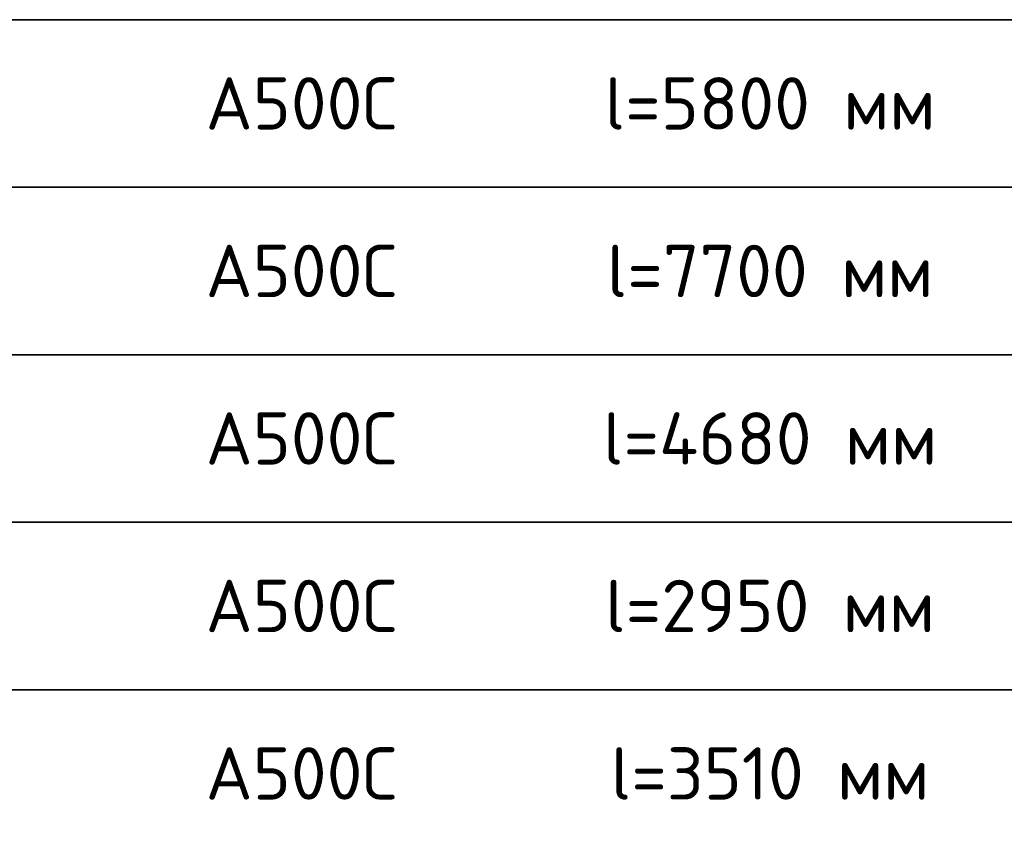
# Model space of a CAD drawing. Header units: metres. Extents: x -38 to 114, y -15 to 21.
# Tile 52 of 244: x 85.23 to 87.58, y -8.06 to -6.09. Entities that reach past the tile are written whole.
import ezdxf

# ---------------------------------------------------------------- set-up
doc = ezdxf.new("R2010")
doc.units = ezdxf.units.M
doc.styles.add('ISOCPEUR', font='txt')

msp = doc.modelspace()

# ---------------------------------------------------------------- linework, layer by layer
at = {"color": 7, "linetype": 'Continuous', "lineweight": 13, "transparency": 33554687}
for p, q in [((89.9614, -6.0927), (80.7114, -6.0927)), ((89.9614, -6.4927), (80.7114, -6.4927)), ((89.9614, -6.8927), (80.7114, -6.8927)), ((89.9614, -7.2927), (80.7114, -7.2927)), ((89.9614, -7.6927), (80.7114, -7.6927))]:
    msp.add_line(p, q, dxfattribs=at)
at = {"color": 7, "linetype": 'Continuous', "lineweight": 35, "transparency": 33554687}
for p, q in [((80.7114, -6.0927), (89.9614, -6.0927)), ((89.9614, -6.0927), (80.7114, -6.0927)), ((80.7114, -6.4927), (89.9614, -6.4927)), ((89.9614, -6.4927), (80.7114, -6.4927)), ((80.7114, -6.8927), (89.9614, -6.8927)), ((89.9614, -6.8927), (80.7114, -6.8927)), ((80.7114, -7.2927), (89.9614, -7.2927)), ((89.9614, -7.2927), (80.7114, -7.2927)), ((80.7114, -7.6927), (89.9614, -7.6927)), ((89.9614, -7.6927), (80.7114, -7.6927))]:
    msp.add_line(p, q, dxfattribs=at)

# ---------------------------------------------------------------- texts
at = {"color": 7, "linetype": 'Continuous', "lineweight": 35, "transparency": 33554687, "char_height": 0.0625, "attachment_point": 5, "style": 'ISOCPEUR'}
for s, insert, width in [('\\A1;{\\fISOCPEUR|i0|b0;\\H0.125000;\\W1.000000;\\C7;А500С}\\P', (85.9007, -6.2927), 0.521795), ('\\A1;{\\fISOCPEUR|i0|b0;\\H0.125000;\\W1.000000;\\C7;l=5800 мм}\\P', (87.0202, -6.2927), 0.823016), ('\\A1;{\\fISOCPEUR|i0|b0;\\H0.125000;\\W1.000000;\\C7;А500С}\\P', (85.9007, -6.6927), 0.521795), ('\\A1;{\\fISOCPEUR|i0|b0;\\H0.125000;\\W1.000000;\\C7;l=7700 мм}\\P', (87.0202, -6.6927), 0.823016), ('\\A1;{\\fISOCPEUR|i0|b0;\\H0.125000;\\W1.000000;\\C7;А500С}\\P', (85.9007, -7.0927), 0.521795), ('\\A1;{\\fISOCPEUR|i0|b0;\\H0.125000;\\W1.000000;\\C7;l=4680 мм}\\P', (87.0202, -7.0927), 0.835547), ('\\A1;{\\fISOCPEUR|i0|b0;\\H0.125000;\\W1.000000;\\C7;А500С}\\P', (85.9007, -7.4927), 0.521795), ('\\A1;{\\fISOCPEUR|i0|b0;\\H0.125000;\\W1.000000;\\C7;l=2950 мм}\\P', (87.0202, -7.4927), 0.823016), ('\\A1;{\\fISOCPEUR|i0|b0;\\H0.125000;\\W1.000000;\\C7;l=3510 мм}\\P', (87.0202, -7.8927), 0.796032), ('\\A1;{\\fISOCPEUR|i0|b0;\\H0.125000;\\W1.000000;\\C7;А500С}\\P', (85.9007, -7.8927), 0.521795)]:
    msp.add_mtext(s, dxfattribs=dict(at, insert=insert, width=width))

doc.saveas('drawing.dxf')
